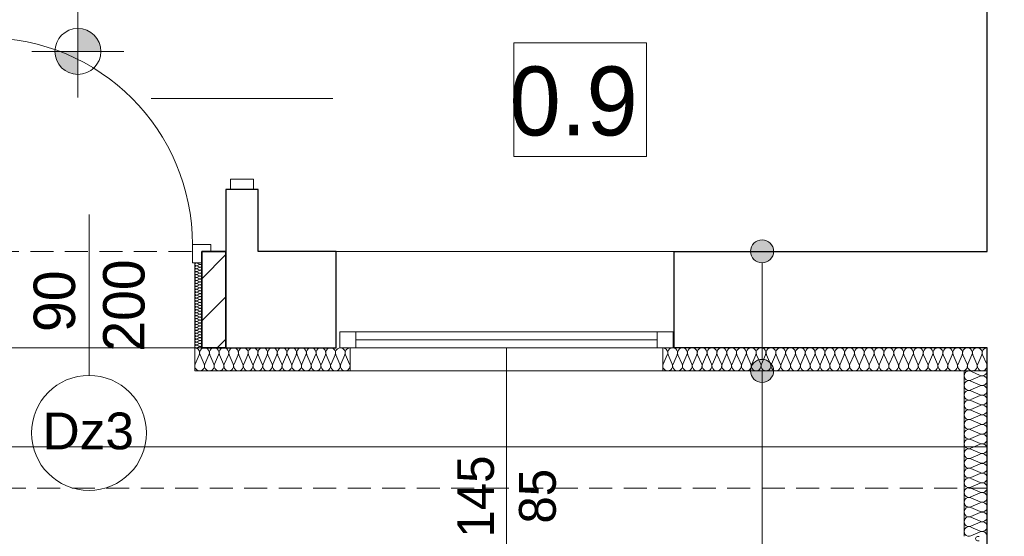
# Model space of a CAD drawing. Header units: inches. Extents: x -515158 to -470211, y -1887 to 84268.
# Tile 5 of 102: x -502245 to -497964, y 4478 to 6726. Entities that reach past the tile are written whole.
import ezdxf

# ---------------------------------------------------------------- set-up
doc = ezdxf.new("R2010")
doc.units = ezdxf.units.IN
doc.header["$MEASUREMENT"] = 0
doc.set_wipeout_variables(frame=1)
doc.linetypes.add('Krawędzie ukryte', pattern=[150, 100, -50])
for name, color, linetype, lineweight in [('#podkład', 252, 'Continuous', 9), ('Arch drzwi_Nr_Pióra__10', 252, 'Continuous', 18), ('Arch ocieplenie_Nr_Pióra__44', 252, 'Continuous', 9), ('Arch ocieplenie_Nr_Pióra__9', 252, 'Continuous', 9), ('Arch opisy okien_Nr_Pióra__9', 252, 'Continuous', 9), ('Arch opisy_Nr_Pióra__21', 252, 'Continuous', 9), ('Arch opisy_Nr_Pióra__9', 252, 'Continuous', 9), ('Arch wykończenie_Nr_Pióra__3', 252, 'Continuous', 18), ('Arch zmurowania_Nr_Pióra__21', 252, 'Continuous', 9), ('Arch zmurowania_Nr_Pióra__27', 252, 'Continuous', 35), ('INWENT KONST. DREWNIANA_Nr_Pióra__21', 252, 'Continuous', 9), ('INWENT OPISY_Nr_Pióra__21', 252, 'Continuous', 9), ('INWENT OPISY_Nr_Pióra__9', 252, 'Continuous', 9), ('INWENT RZĘDNE_Nr_Pióra__21', 252, 'Continuous', 9), ('INWENT TEREN_Nr_Pióra__21', 252, 'Continuous', 9), ('INWENT. DRZWI_Nr_Pióra__5', 252, 'Continuous', 13), ('INWENT. OKNA_Nr_Pióra__21', 252, 'Continuous', 9), ('INWENT. OKNA_Nr_Pióra__5', 252, 'Continuous', 13), ('INWENT.ŚCIANY_Nr_Pióra__1', 252, 'Continuous', 25), ('INWENT.ŚCIANY_Nr_Pióra__21', 252, 'Continuous', 9), ('Istniejące stropy_Nr_Pióra__5', 252, 'Continuous', 13)]:
    doc.layers.add(name, color=color, linetype=linetype, lineweight=lineweight)
doc.styles.add('GENERATED_STYLE_10', font='arial.ttf')
doc.styles.add('GENERATED_STYLE_4', font='txt')
doc.styles.add('GENERATED_STYLE_6', font='txt')
doc.styles.add('GENERATED_STYLE_7', font='txt')

# ---------------------------------------------------------------- blocks, each defined once
blk = doc.blocks.new('parter')
at = {"layer": 'Arch opisy_Nr_Pióra__21', "linetype": 'Continuous'}
for points in [[(-498966.7, 37847.6), (-498970.5, 37866.8), (-498981.4, 37883), (-498997.6, 37893.8), (-499016.7, 37897.6), (-499035.9, 37893.8), (-499052.1, 37883), (-499062.9, 37866.8), (-499066.7, 37847.6), (-499062.9, 37828.5), (-499052.1, 37812.3), (-499035.9, 37801.4), (-499016.7, 37797.6), (-498997.6, 37801.4), (-498981.4, 37812.3), (-498970.5, 37828.5)], [(-498966.7, 37327.6), (-498970.5, 37346.8), (-498981.4, 37363), (-498997.6, 37373.8), (-499016.7, 37377.6), (-499035.9, 37373.8), (-499052.1, 37363), (-499062.9, 37346.8), (-499066.7, 37327.6), (-499062.9, 37308.5), (-499052.1, 37292.3), (-499035.9, 37281.4), (-499016.7, 37277.6), (-498997.6, 37281.4), (-498981.4, 37292.3), (-498970.5, 37308.5)]]:
    blk.add_hatch(color=252, dxfattribs=at).paths.add_polyline_path(points, flags=0)
at = {"layer": 'Arch zmurowania_Nr_Pióra__21', "linetype": 'Continuous'}
h = blk.add_hatch(dxfattribs=at)
h.set_pattern_fill('Common_Brick', color=252, style=0, pattern_type=2)
h.set_pattern_definition([(45, (0, 0), (-91.923878, 91.923878), [])])
h.paths.add_polyline_path([(-501453.3, 37427.6), (-501348.3, 37427.6), (-501348.3, 37847.6), (-501453.3, 37847.6)], flags=0)
at = {"layer": 'INWENT RZĘDNE_Nr_Pióra__21', "linetype": 'Continuous'}
for points in [[(-501991.5, 38717.9), (-501891.5, 38717.9), (-501899.1, 38756.2), (-501920.7, 38788.6), (-501953.2, 38810.3), (-501991.5, 38817.9)], [(-501991.5, 38717.9), (-502091.5, 38717.9), (-502083.8, 38679.7), (-502062.2, 38647.2), (-502029.7, 38625.5), (-501991.5, 38617.9)]]:
    blk.add_hatch(color=252, dxfattribs=at).paths.add_polyline_path(points, flags=0)
at = {"color": 252}
for p, q in [((-500095.8, 38260.6), (-500095.8, 38754.7)), ((-500095.8, 38754.7), (-499519.8, 38754.7)), ((-499519.8, 38754.7), (-499519.8, 38260.6)), ((-499519.8, 38260.6), (-500095.8, 38260.6))]:
    blk.add_line(p, q, dxfattribs=at)
at = {"layer": 'Arch drzwi_Nr_Pióra__10', "color": 252, "linetype": 'Continuous'}
for p, q in [((-501493.3, 37877.6), (-501413.3, 37877.6)), ((-501493.3, 37797.6), (-501493.3, 37877.6)), ((-501413.3, 37847.6), (-501413.3, 37877.6)), ((-501453.3, 37797.6), (-501493.3, 37797.6))]:
    blk.add_line(p, q, dxfattribs=at)
blk.add_arc((-502393.3, 37877.6), 900, 0, 90, dxfattribs=at)
at = {"layer": 'Arch ocieplenie_Nr_Pióra__44', "color": 252, "linetype": 'Continuous'}
for p, q in [((-498108.5, 37325.9), (-498068.1, 37308.2)), ((-498068.1, 37304.7), (-498108.5, 37287.1)), ((-498108.5, 37283.5), (-498068.1, 37265.9)), ((-498068.1, 37262.3), (-498108.5, 37244.7)), ((-498108.5, 37241.1), (-498068.1, 37223.5)), ((-498068.1, 37220), (-498108.5, 37202.4)), ((-498108.5, 37198.8), (-498068.1, 37181.2)), ((-498068.1, 37177.6), (-498108.5, 37160)), ((-498108.5, 37156.4), (-498068.1, 37138.8)), ((-498068.1, 37135.3), (-498108.5, 37117.6)), ((-498108.5, 37114.1), (-498068.1, 37096.5)), ((-498068.1, 37092.9), (-498108.5, 37075.3)), ((-498108.5, 37071.7), (-498068.1, 37054.1)), ((-498068.1, 37050.6), (-498108.5, 37032.9)), ((-498108.5, 37029.4), (-498068.1, 37011.8)), ((-498068.1, 37008.2), (-498108.5, 36990.6)), ((-498108.5, 36987), (-498068.1, 36969.4)), ((-498068.1, 36965.9), (-498108.5, 36948.2)), ((-498108.5, 36944.7), (-498068.1, 36927.1)), ((-498068.1, 36923.5), (-498108.5, 36905.9)), ((-498108.5, 36902.3), (-498068.1, 36884.7)), ((-498068.1, 36881.1), (-498108.5, 36863.5)), ((-498108.5, 36860), (-498068.1, 36842.4)), ((-498068.1, 36838.8), (-498108.5, 36821.2)), ((-498108.5, 36817.6), (-498068.1, 36800)), ((-498068.1, 36796.4), (-498108.5, 36778.8)), ((-498108.5, 36775.3), (-498068.1, 36757.6)), ((-498068.1, 36754.1), (-498108.5, 36736.5)), ((-498108.5, 36732.9), (-498068.1, 36715.3)), ((-498068.1, 36711.7), (-498108.5, 36694.1)), ((-498108.5, 36690.6), (-498068.1, 36672.9)), ((-498068.1, 36669.4), (-498108.5, 36651.8)), ((-498108.5, 36648.2), (-498068.1, 36630.6)), ((-498068.1, 36627), (-498108.5, 36609.4))]:
    blk.add_line(p, q, dxfattribs=at)
for centre, major_axis, ratio, start_param, end_param in [((-498117.1, 37306.5), (21.3, 0), 0.995704, 1.158003, 5.125183), ((-498059.6, 37327.6), (21.3, 0), 0.995704, 4.299596, 6.283185), ((-498059.6, 37285.3), (21.3, 0), 0.995704, 4.299595, 8.266774), ((-498117.1, 37264.1), (21.3, 0), 0.995704, 1.158003, 5.125183), ((-498059.6, 37242.9), (21.3, 0), 0.995704, 4.299595, 8.266774), ((-498117.1, 37221.7), (21.3, 0), 0.995704, 1.158003, 5.125183), ((-498059.6, 37200.6), (21.3, 0), 0.995704, 4.299595, 8.266774), ((-498117.1, 37179.4), (21.3, 0), 0.995704, 1.158003, 5.125183), ((-498059.6, 37158.2), (21.3, 0), 0.995704, 4.299595, 8.266774), ((-498117.1, 37137), (21.3, 0), 0.995704, 1.158003, 5.125183), ((-498117.1, 37094.7), (21.3, 0), 0.995704, 1.158003, 5.125183), ((-498059.6, 37115.9), (21.3, 0), 0.995704, 4.299595, 8.266774), ((-498117.1, 37052.3), (21.3, 0), 0.995704, 1.158003, 5.125183), ((-498059.6, 37073.5), (21.3, 0), 0.995704, 4.299595, 8.266774), ((-498117.1, 37010), (21.3, 0), 0.995704, 1.158003, 5.125183), ((-498059.6, 37031.2), (21.3, 0), 0.995704, 4.299595, 8.266774), ((-498117.1, 36967.6), (21.3, 0), 0.995704, 1.158003, 5.125183), ((-498059.6, 36988.8), (21.3, 0), 0.995704, 4.299595, 8.266774), ((-498117.1, 36925.3), (21.3, 0), 0.995704, 1.158003, 5.125183), ((-498059.6, 36946.5), (21.3, 0), 0.995704, 4.299595, 8.266774), ((-498117.1, 36882.9), (21.3, 0), 0.995704, 1.158003, 5.125183), ((-498059.6, 36904.1), (21.3, 0), 0.995704, 4.299595, 8.266774), ((-498117.1, 36840.6), (21.3, 0), 0.995704, 1.158003, 5.125183), ((-498059.6, 36861.7), (21.3, 0), 0.995704, 4.299595, 8.266774), ((-498117.1, 36798.2), (21.3, 0), 0.995704, 1.158003, 5.125183), ((-498059.6, 36819.4), (21.3, 0), 0.995704, 4.299595, 8.266774), ((-498117.1, 36755.9), (21.3, 0), 0.995704, 1.158003, 5.125183), ((-498059.6, 36777), (21.3, 0), 0.995704, 4.299595, 8.266774), ((-498117.1, 36713.5), (21.3, 0), 0.995704, 1.158003, 5.125183), ((-498059.6, 36734.7), (21.3, 0), 0.995704, 4.299595, 8.266774), ((-498117.1, 36671.2), (21.3, 0), 0.995704, 1.158003, 5.125183), ((-498059.6, 36692.3), (21.3, 0), 0.995704, 4.299595, 8.266774), ((-498117.1, 36628.8), (21.3, 0), 0.995704, 1.158003, 5.125183), ((-498059.6, 36650), (21.3, 0), 0.995704, 4.299595, 8.266774), ((-498077.7, 36597.6), (10.6, 0), 0.94039, 1.158003, 5.125183), ((-498059.6, 36607.6), (21.3, 0), 0.995704, 0, 1.983589)]:
    blk.add_ellipse(centre, major_axis=major_axis, ratio=ratio, start_param=start_param, end_param=end_param, dxfattribs=at)
at = {"layer": 'Arch ocieplenie_Nr_Pióra__9', "color": 252, "linetype": 'Continuous'}
for p, q in [((-501474.4, 37797.1), (-501462.3, 37791.8)), ((-501462.3, 37790.7), (-501474.4, 37785.4)), ((-501474.4, 37784.3), (-501462.3, 37779)), ((-501462.3, 37778), (-501474.4, 37772.7)), ((-501474.4, 37771.6), (-501462.3, 37766.3)), ((-501462.3, 37765.2), (-501474.4, 37759.9)), ((-501474.4, 37758.8), (-501462.3, 37753.5)), ((-501462.3, 37752.4), (-501474.4, 37747.1)), ((-501474.4, 37746.1), (-501462.3, 37740.8)), ((-501462.3, 37739.7), (-501474.4, 37734.4)), ((-501474.4, 37733.3), (-501462.3, 37728)), ((-501462.3, 37726.9), (-501474.4, 37721.6)), ((-501474.4, 37720.5), (-501462.3, 37715.2)), ((-501462.3, 37714.2), (-501474.4, 37708.9)), ((-501474.4, 37707.8), (-501462.3, 37702.5)), ((-501462.3, 37701.4), (-501474.4, 37696.1)), ((-501474.4, 37695), (-501462.3, 37689.7)), ((-501462.3, 37688.6), (-501474.4, 37683.3)), ((-501474.4, 37682.3), (-501462.3, 37677)), ((-501462.3, 37675.9), (-501474.4, 37670.6)), ((-501474.4, 37669.5), (-501462.3, 37664.2)), ((-501462.3, 37663.1), (-501474.4, 37657.8)), ((-501474.4, 37656.8), (-501462.3, 37651.4)), ((-501462.3, 37650.4), (-501474.4, 37645.1)), ((-501474.4, 37644), (-501462.3, 37638.7)), ((-501462.3, 37637.6), (-501474.4, 37632.3)), ((-501474.4, 37631.2), (-501462.3, 37625.9)), ((-501462.3, 37624.9), (-501474.4, 37619.5)), ((-501474.4, 37618.5), (-501462.3, 37613.2)), ((-501462.3, 37612.1), (-501474.4, 37606.8)), ((-501474.4, 37605.7), (-501462.3, 37600.4)), ((-501462.3, 37599.3), (-501474.4, 37594)), ((-501474.4, 37593), (-501462.3, 37587.7)), ((-501462.3, 37586.6), (-501474.4, 37581.3)), ((-501474.4, 37580.2), (-501462.3, 37574.9)), ((-501462.3, 37573.8), (-501474.4, 37568.5)), ((-501474.4, 37567.4), (-501462.3, 37562.1)), ((-501462.3, 37561.1), (-501474.4, 37555.8)), ((-501474.4, 37554.7), (-501462.3, 37549.4)), ((-501462.3, 37548.3), (-501474.4, 37543)), ((-501474.4, 37541.9), (-501462.3, 37536.6)), ((-501462.3, 37535.5), (-501474.4, 37530.2)), ((-501474.4, 37529.2), (-501462.3, 37523.9)), ((-501462.3, 37522.8), (-501474.4, 37517.5)), ((-501474.4, 37516.4), (-501462.3, 37511.1)), ((-501462.3, 37510), (-501474.4, 37504.7)), ((-501474.4, 37503.6), (-501462.3, 37498.3)), ((-501462.3, 37497.3), (-501474.4, 37492)), ((-501474.4, 37490.9), (-501462.3, 37485.6)), ((-501462.3, 37484.5), (-501474.4, 37479.2)), ((-501474.4, 37478.1), (-501462.3, 37472.8)), ((-501462.3, 37471.8), (-501474.4, 37466.4)), ((-501474.4, 37465.4), (-501462.3, 37460.1)), ((-501462.3, 37459), (-501474.4, 37453.7)), ((-501474.4, 37452.6), (-501462.3, 37447.3)), ((-501462.3, 37446.2), (-501474.4, 37440.9)), ((-501474.4, 37439.9), (-501462.3, 37434.5)), ((-501462.3, 37433.5), (-501474.4, 37428.2)), ((-501481.6, 37357.4), (-501464, 37397.8)), ((-501460.5, 37397.8), (-501442.9, 37357.4)), ((-501439.4, 37357.4), (-501421.8, 37397.8)), ((-501418.3, 37397.8), (-501400.7, 37357.4)), ((-501397.2, 37357.4), (-501379.6, 37397.8)), ((-501376.1, 37397.8), (-501358.5, 37357.4)), ((-501355, 37357.4), (-501337.4, 37397.8)), ((-501333.9, 37397.8), (-501316.3, 37357.4)), ((-501312.8, 37357.4), (-501295.3, 37397.8)), ((-501291.7, 37397.8), (-501274.2, 37357.4)), ((-501270.6, 37357.4), (-501253.1, 37397.8)), ((-501249.5, 37397.8), (-501232, 37357.4)), ((-501228.4, 37357.4), (-501210.9, 37397.8)), ((-501207.3, 37397.8), (-501189.8, 37357.4)), ((-501186.2, 37357.4), (-501168.7, 37397.8)), ((-501165.1, 37397.8), (-501147.6, 37357.4)), ((-501144.1, 37357.4), (-501126.5, 37397.8)), ((-501123, 37397.8), (-501105.4, 37357.4)), ((-501101.9, 37357.4), (-501084.3, 37397.8)), ((-501080.8, 37397.8), (-501063.2, 37357.4)), ((-501059.7, 37357.4), (-501042.1, 37397.8)), ((-501038.6, 37397.8), (-501021, 37357.4)), ((-501017.5, 37357.4), (-500999.9, 37397.8)), ((-500996.4, 37397.8), (-500978.8, 37357.4)), ((-500975.3, 37357.4), (-500957.8, 37397.8)), ((-500954.2, 37397.8), (-500936.7, 37357.4)), ((-500933.1, 37357.4), (-500915.6, 37397.8)), ((-500912, 37397.8), (-500894.5, 37357.4)), ((-500890.9, 37357.4), (-500873.4, 37397.8)), ((-500869.8, 37397.8), (-500852.3, 37357.4)), ((-500848.7, 37357.4), (-500831.2, 37397.8)), ((-500827.6, 37397.8), (-500810.1, 37357.4)), ((-499446.5, 37357.4), (-499428.8, 37397.8)), ((-499425.2, 37397.8), (-499407.4, 37357.4)), ((-499403.8, 37357.4), (-499386, 37397.8)), ((-499382.4, 37397.8), (-499364.7, 37357.4)), ((-499361.1, 37357.4), (-499343.3, 37397.8)), ((-499339.7, 37397.8), (-499321.9, 37357.4)), ((-499318.3, 37357.4), (-499300.6, 37397.8)), ((-499297, 37397.8), (-499279.2, 37357.4)), ((-499275.6, 37357.4), (-499257.8, 37397.8)), ((-499254.3, 37397.8), (-499236.5, 37357.4)), ((-499232.9, 37357.4), (-499215.1, 37397.8)), ((-499211.5, 37397.8), (-499193.8, 37357.4)), ((-499190.2, 37357.4), (-499172.4, 37397.8)), ((-499168.8, 37397.8), (-499151, 37357.4)), ((-499147.4, 37357.4), (-499129.7, 37397.8)), ((-499126.1, 37397.8), (-499108.3, 37357.4)), ((-499104.7, 37357.4), (-499086.9, 37397.8)), ((-499083.3, 37397.8), (-499065.6, 37357.4)), ((-499062, 37357.4), (-499044.2, 37397.8)), ((-499040.6, 37397.8), (-499022.8, 37357.4)), ((-499019.3, 37357.4), (-499001.5, 37397.8)), ((-498997.9, 37397.8), (-498980.1, 37357.4)), ((-498976.5, 37357.4), (-498958.8, 37397.8)), ((-498955.2, 37397.8), (-498937.4, 37357.4)), ((-498933.8, 37357.4), (-498916, 37397.8)), ((-498912.4, 37397.8), (-498894.7, 37357.4)), ((-498891.1, 37357.4), (-498873.3, 37397.8)), ((-498869.7, 37397.8), (-498851.9, 37357.4)), ((-498848.3, 37357.4), (-498830.6, 37397.8)), ((-498827, 37397.8), (-498809.2, 37357.4)), ((-498805.6, 37357.4), (-498787.8, 37397.8)), ((-498784.3, 37397.8), (-498766.5, 37357.4)), ((-498762.9, 37357.4), (-498745.1, 37397.8)), ((-498741.5, 37397.8), (-498723.8, 37357.4)), ((-498720.2, 37357.4), (-498702.4, 37397.8)), ((-498698.8, 37397.8), (-498681, 37357.4)), ((-498677.4, 37357.4), (-498659.7, 37397.8)), ((-498656.1, 37397.8), (-498638.3, 37357.4)), ((-498634.7, 37357.4), (-498616.9, 37397.8)), ((-498613.3, 37397.8), (-498595.6, 37357.4)), ((-498592, 37357.4), (-498574.2, 37397.8)), ((-498570.6, 37397.8), (-498552.8, 37357.4)), ((-498549.3, 37357.4), (-498531.5, 37397.8)), ((-498527.9, 37397.8), (-498510.1, 37357.4)), ((-498506.5, 37357.4), (-498488.8, 37397.8)), ((-498485.2, 37397.8), (-498467.4, 37357.4)), ((-498463.8, 37357.4), (-498446, 37397.8)), ((-498442.4, 37397.8), (-498424.7, 37357.4)), ((-498421.1, 37357.4), (-498403.3, 37397.8)), ((-498399.7, 37397.8), (-498381.9, 37357.4)), ((-498378.3, 37357.4), (-498360.6, 37397.8)), ((-498357, 37397.8), (-498339.2, 37357.4)), ((-498335.6, 37357.4), (-498317.8, 37397.8)), ((-498314.3, 37397.8), (-498296.5, 37357.4)), ((-498292.9, 37357.4), (-498275.1, 37397.8)), ((-498271.5, 37397.8), (-498253.8, 37357.4)), ((-498250.2, 37357.4), (-498232.4, 37397.8)), ((-498228.8, 37397.8), (-498211, 37357.4)), ((-498207.4, 37357.4), (-498189.7, 37397.8)), ((-498186.1, 37397.8), (-498168.3, 37357.4)), ((-498164.7, 37357.4), (-498146.9, 37397.8)), ((-498143.3, 37397.8), (-498125.6, 37357.4)), ((-498122, 37357.4), (-498104.2, 37397.8)), ((-498100.6, 37397.8), (-498082.8, 37357.4)), ((-498079.3, 37357.4), (-498061.5, 37397.8)), ((-498057.9, 37397.8), (-498040.1, 37357.4))]:
    blk.add_line(p, q, dxfattribs=at)
for centre, major_axis, ratio, start_param, end_param in [((-501476.9, 37791.3), (6.38, 0), 0.999862, 1.158003, 5.125183), ((-501476.9, 37778.5), (6.38, 0), 0.999862, 1.158003, 5.125183), ((-501476.9, 37765.7), (6.38, 0), 0.999862, 1.158003, 5.125183), ((-501476.9, 37753), (6.38, 0), 0.999862, 1.158003, 5.125183), ((-501459.7, 37797.6), (6.38, 0), 0.999862, 4.299596, 6.283185), ((-501459.7, 37784.9), (6.38, 0), 0.999862, 4.299595, 8.266774), ((-501459.7, 37772.1), (6.38, 0), 0.999862, 4.299595, 8.266774), ((-501459.7, 37759.4), (6.38, 0), 0.999862, 4.299595, 8.266774), ((-501476.9, 37740.2), (6.38, 0), 0.999862, 1.158003, 5.125183), ((-501476.9, 37727.5), (6.38, 0), 0.999862, 1.158003, 5.125183), ((-501476.9, 37714.7), (6.38, 0), 0.999862, 1.158003, 5.125183), ((-501459.7, 37746.6), (6.38, 0), 0.999862, 4.299595, 8.266774), ((-501459.7, 37733.8), (6.38, 0), 0.999862, 4.299595, 8.266774), ((-501459.7, 37721.1), (6.38, 0), 0.999862, 4.299595, 8.266774), ((-501476.9, 37701.9), (6.38, 0), 0.999862, 1.158003, 5.125183), ((-501476.9, 37689.2), (6.38, 0), 0.999862, 1.158003, 5.125183), ((-501476.9, 37676.4), (6.38, 0), 0.999862, 1.158003, 5.125183), ((-501459.7, 37708.3), (6.38, 0), 0.999862, 4.299595, 8.266774), ((-501459.7, 37695.6), (6.38, 0), 0.999862, 4.299595, 8.266774), ((-501459.7, 37682.8), (6.38, 0), 0.999862, 4.299595, 8.266774), ((-501459.7, 37670), (6.38, 0), 0.999862, 4.299595, 8.266774), ((-501476.9, 37663.7), (6.38, 0), 0.999862, 1.158003, 5.125183), ((-501476.9, 37650.9), (6.38, 0), 0.999862, 1.158003, 5.125183), ((-501476.9, 37638.1), (6.38, 0), 0.999862, 1.158003, 5.125183), ((-501476.9, 37625.4), (6.38, 0), 0.999862, 1.158003, 5.125183), ((-501459.7, 37657.3), (6.38, 0), 0.999862, 4.299595, 8.266774), ((-501459.7, 37644.5), (6.38, 0), 0.999862, 4.299595, 8.266774), ((-501459.7, 37631.8), (6.38, 0), 0.999862, 4.299595, 8.266774), ((-501476.9, 37612.6), (6.38, 0), 0.999862, 1.158003, 5.125183), ((-501476.9, 37599.9), (6.38, 0), 0.999862, 1.158003, 5.125183), ((-501476.9, 37587.1), (6.38, 0), 0.999862, 1.158003, 5.125183), ((-501459.7, 37619), (6.38, 0), 0.999862, 4.299595, 8.266774), ((-501459.7, 37606.3), (6.38, 0), 0.999862, 4.299595, 8.266774), ((-501459.7, 37593.5), (6.38, 0), 0.999862, 4.299595, 8.266774), ((-501476.9, 37574.4), (6.38, 0), 0.999862, 1.158003, 5.125183), ((-501476.9, 37561.6), (6.38, 0), 0.999862, 1.158003, 5.125183), ((-501476.9, 37548.8), (6.38, 0), 0.999862, 1.158003, 5.125183), ((-501459.7, 37580.7), (6.38, 0), 0.999862, 4.299595, 8.266774), ((-501459.7, 37568), (6.38, 0), 0.999862, 4.299595, 8.266774), ((-501459.7, 37555.2), (6.38, 0), 0.999862, 4.299595, 8.266774), ((-501459.7, 37542.5), (6.38, 0), 0.999862, 4.299595, 8.266774), ((-501476.9, 37536.1), (6.38, 0), 0.999862, 1.158003, 5.125183), ((-501476.9, 37523.3), (6.38, 0), 0.999862, 1.158003, 5.125183), ((-501476.9, 37510.6), (6.38, 0), 0.999862, 1.158003, 5.125183), ((-501476.9, 37497.8), (6.38, 0), 0.999862, 1.158003, 5.125183), ((-501459.7, 37529.7), (6.38, 0), 0.999862, 4.299595, 8.266774), ((-501459.7, 37516.9), (6.38, 0), 0.999862, 4.299595, 8.266774), ((-501459.7, 37504.2), (6.38, 0), 0.999862, 4.299595, 8.266774), ((-501476.9, 37485), (6.38, 0), 0.999862, 1.158003, 5.125183), ((-501476.9, 37472.3), (6.38, 0), 0.999862, 1.158003, 5.125183), ((-501476.9, 37459.5), (6.38, 0), 0.999862, 1.158003, 5.125183), ((-501459.7, 37491.4), (6.38, 0), 0.999862, 4.299595, 8.266774), ((-501459.7, 37478.7), (6.38, 0), 0.999862, 4.299595, 8.266774), ((-501459.7, 37465.9), (6.38, 0), 0.999862, 4.299595, 8.266774), ((-501459.7, 37453.1), (6.38, 0), 0.999862, 4.299595, 8.266774), ((-501476.9, 37446.8), (6.38, 0), 0.999862, 1.158003, 5.125183), ((-501476.9, 37434), (6.38, 0), 0.999862, 1.158003, 5.125183), ((-501483.3, 37406.4), (0, 21.3), 0.991816, 4.299596, 6.283185), ((-501441.1, 37406.4), (0, 21.3), 0.991816, 4.299595, 8.266774), ((-501459.7, 37440.4), (6.38, 0), 0.999862, 4.299595, 8.266774), ((-501459.7, 37427.6), (6.38, 0), 0.999862, 0, 1.983589), ((-501399, 37406.4), (0, 21.3), 0.991816, 4.299595, 8.266774), ((-501356.8, 37406.4), (0, 21.3), 0.991816, 4.299595, 8.266774), ((-501314.6, 37406.4), (0, 21.3), 0.991816, 4.299595, 8.266774), ((-501272.4, 37406.4), (0, 21.3), 0.991816, 4.299595, 8.266774), ((-501230.2, 37406.4), (0, 21.3), 0.991816, 4.299595, 8.266774), ((-501188, 37406.4), (0, 21.3), 0.991816, 4.299595, 8.266774), ((-501145.8, 37406.4), (0, 21.3), 0.991816, 4.299595, 8.266774), ((-501103.6, 37406.4), (0, 21.3), 0.991816, 4.299595, 8.266774), ((-501061.5, 37406.4), (0, 21.3), 0.991816, 4.299595, 8.266774), ((-501019.3, 37406.4), (0, 21.3), 0.991816, 4.299595, 8.266774), ((-500977.1, 37406.4), (0, 21.3), 0.991816, 4.299595, 8.266774), ((-500934.9, 37406.4), (0, 21.3), 0.991816, 4.299595, 8.266774), ((-500892.7, 37406.4), (0, 21.3), 0.991816, 4.299595, 8.266774), ((-500850.5, 37406.4), (0, 21.3), 0.991816, 4.299595, 8.266774), ((-500808.3, 37406.4), (0, 21.3), 0.991816, 6.283185, 8.266774), ((-499448.3, 37406.4), (21.4, 0), 0.995514, 5.870392, 7.853982), ((-499405.6, 37406.4), (21.4, 0), 0.995514, 5.870392, 9.837571), ((-499362.9, 37406.4), (21.4, 0), 0.995514, 5.870392, 9.837571), ((-499320.1, 37406.4), (21.4, 0), 0.995514, 5.870392, 9.837571), ((-499277.4, 37406.4), (21.4, 0), 0.995514, 5.870392, 9.837571), ((-499234.7, 37406.4), (21.4, 0), 0.995514, 5.870392, 9.837571), ((-499192, 37406.4), (21.4, 0), 0.995514, 5.870392, 9.837571), ((-499149.2, 37406.4), (21.4, 0), 0.995514, 5.870392, 9.837571), ((-499106.5, 37406.4), (21.4, 0), 0.995514, 5.870392, 9.837571), ((-499063.8, 37406.4), (21.4, 0), 0.995514, 5.870392, 9.837571), ((-499021.1, 37406.4), (21.4, 0), 0.995514, 5.870392, 9.837571), ((-498978.3, 37406.4), (21.4, 0), 0.995514, 5.870392, 9.837571), ((-498935.6, 37406.4), (21.4, 0), 0.995514, 5.870392, 9.837571), ((-498892.9, 37406.4), (21.4, 0), 0.995514, 5.870392, 9.837571), ((-498850.1, 37406.4), (21.4, 0), 0.995514, 5.870392, 9.837571), ((-498807.4, 37406.4), (21.4, 0), 0.995514, 5.870392, 9.837571), ((-498764.7, 37406.4), (21.4, 0), 0.995514, 5.870392, 9.837571), ((-498722, 37406.4), (21.4, 0), 0.995514, 5.870392, 9.837571), ((-498679.2, 37406.4), (21.4, 0), 0.995514, 5.870392, 9.837571), ((-498636.5, 37406.4), (21.4, 0), 0.995514, 5.870392, 9.837571), ((-498593.8, 37406.4), (21.4, 0), 0.995514, 5.870392, 9.837571), ((-498551.1, 37406.4), (21.4, 0), 0.995514, 5.870392, 9.837571), ((-498508.3, 37406.4), (21.4, 0), 0.995514, 5.870392, 9.837571), ((-498465.6, 37406.4), (21.4, 0), 0.995514, 5.870392, 9.837571), ((-498422.9, 37406.4), (21.4, 0), 0.995514, 5.870392, 9.837571), ((-498380.1, 37406.4), (21.4, 0), 0.995514, 5.870392, 9.837571), ((-498337.4, 37406.4), (21.4, 0), 0.995514, 5.870392, 9.837571), ((-498294.7, 37406.4), (21.4, 0), 0.995514, 5.870392, 9.837571), ((-498252, 37406.4), (21.4, 0), 0.995514, 5.870392, 9.837571), ((-498209.2, 37406.4), (21.4, 0), 0.995514, 5.870392, 9.837571), ((-498166.5, 37406.4), (21.4, 0), 0.995514, 5.870392, 9.837571), ((-498123.8, 37406.4), (21.4, 0), 0.995514, 5.870392, 9.837571), ((-498081.1, 37406.4), (21.4, 0), 0.995514, 5.870392, 9.837571), ((-498038.3, 37406.4), (21.4, 0), 0.995514, 1.570796, 3.554385), ((-501462.2, 37348.9), (0, 21.3), 0.991816, 1.158003, 5.125183), ((-501420, 37348.9), (0, 21.3), 0.991816, 1.158003, 5.125183), ((-501377.9, 37348.9), (0, 21.3), 0.991816, 1.158003, 5.125183), ((-501335.7, 37348.9), (0, 21.3), 0.991816, 1.158003, 5.125183), ((-501293.5, 37348.9), (0, 21.3), 0.991816, 1.158003, 5.125183), ((-501251.3, 37348.9), (0, 21.3), 0.991816, 1.158003, 5.125183), ((-501209.1, 37348.9), (0, 21.3), 0.991816, 1.158003, 5.125183), ((-501166.9, 37348.9), (0, 21.3), 0.991816, 1.158003, 5.125183), ((-501124.7, 37348.9), (0, 21.3), 0.991816, 1.158003, 5.125183), ((-501082.5, 37348.9), (0, 21.3), 0.991816, 1.158003, 5.125183), ((-501040.4, 37348.9), (0, 21.3), 0.991816, 1.158003, 5.125183), ((-500998.2, 37348.9), (0, 21.3), 0.991816, 1.158003, 5.125183), ((-500956, 37348.9), (0, 21.3), 0.991816, 1.158003, 5.125183), ((-500913.8, 37348.9), (0, 21.3), 0.991816, 1.158003, 5.125183), ((-500871.6, 37348.9), (0, 21.3), 0.991816, 1.158003, 5.125183), ((-500829.4, 37348.9), (0, 21.3), 0.991816, 1.158003, 5.125183), ((-499427, 37348.9), (21.4, 0), 0.995514, 2.728799, 6.695979), ((-499384.2, 37348.9), (21.4, 0), 0.995514, 2.728799, 6.695979), ((-499341.5, 37348.9), (21.4, 0), 0.995514, 2.728799, 6.695979), ((-499298.8, 37348.9), (21.4, 0), 0.995514, 2.728799, 6.695979), ((-499256.1, 37348.9), (21.4, 0), 0.995514, 2.728799, 6.695979), ((-499213.3, 37348.9), (21.4, 0), 0.995514, 2.728799, 6.695979), ((-499170.6, 37348.9), (21.4, 0), 0.995514, 2.728799, 6.695979), ((-499127.9, 37348.9), (21.4, 0), 0.995514, 2.728799, 6.695979), ((-499085.1, 37348.9), (21.4, 0), 0.995514, 2.728799, 6.695979), ((-499042.4, 37348.9), (21.4, 0), 0.995514, 2.728799, 6.695979), ((-498999.7, 37348.9), (21.4, 0), 0.995514, 2.728799, 6.695979), ((-498957, 37348.9), (21.4, 0), 0.995514, 2.728799, 6.695979), ((-498914.2, 37348.9), (21.4, 0), 0.995514, 2.728799, 6.695979), ((-498871.5, 37348.9), (21.4, 0), 0.995514, 2.728799, 6.695979), ((-498828.8, 37348.9), (21.4, 0), 0.995514, 2.728799, 6.695979), ((-498786.1, 37348.9), (21.4, 0), 0.995514, 2.728799, 6.695979), ((-498743.3, 37348.9), (21.4, 0), 0.995514, 2.728799, 6.695979), ((-498700.6, 37348.9), (21.4, 0), 0.995514, 2.728799, 6.695979), ((-498657.9, 37348.9), (21.4, 0), 0.995514, 2.728799, 6.695979), ((-498615.1, 37348.9), (21.4, 0), 0.995514, 2.728799, 6.695979), ((-498572.4, 37348.9), (21.4, 0), 0.995514, 2.728799, 6.695979), ((-498529.7, 37348.9), (21.4, 0), 0.995514, 2.728799, 6.695979), ((-498487, 37348.9), (21.4, 0), 0.995514, 2.728799, 6.695979), ((-498444.2, 37348.9), (21.4, 0), 0.995514, 2.728799, 6.695979), ((-498401.5, 37348.9), (21.4, 0), 0.995514, 2.728799, 6.695979), ((-498358.8, 37348.9), (21.4, 0), 0.995514, 2.728799, 6.695979), ((-498316.1, 37348.9), (21.4, 0), 0.995514, 2.728799, 6.695979), ((-498273.3, 37348.9), (21.4, 0), 0.995514, 2.728799, 6.695979), ((-498230.6, 37348.9), (21.4, 0), 0.995514, 2.728799, 6.695979), ((-498187.9, 37348.9), (21.4, 0), 0.995514, 2.728799, 6.695979), ((-498145.1, 37348.9), (21.4, 0), 0.995514, 2.728799, 6.695979), ((-498102.4, 37348.9), (21.4, 0), 0.995514, 2.728799, 6.695979), ((-498059.7, 37348.9), (21.4, 0), 0.995514, 2.728799, 6.695979)]:
    blk.add_ellipse(centre, major_axis=major_axis, ratio=ratio, start_param=start_param, end_param=end_param, dxfattribs=at)
at = {"layer": 'Arch opisy_Nr_Pióra__21', "color": 252, "linetype": 'Continuous'}
for p, q in [((-499016.7, 37797.6), (-499016.7, 37377.6)), ((-499016.7, 37327.6), (-499016.7, 36505))]:
    blk.add_line(p, q, dxfattribs=at)
for centre in [(-499016.7, 37847.6), (-499016.7, 37327.6)]:
    blk.add_circle(centre, 50, dxfattribs=at)
at = {"layer": 'Arch opisy_Nr_Pióra__9', "color": 252, "linetype": 'Continuous'}
blk.add_line((-501943.3, 37307.6), (-501943.3, 38007.6), dxfattribs=at)
blk.add_circle((-501943.3, 37057.6), 250, dxfattribs=at)
at = {"layer": 'Arch wykończenie_Nr_Pióra__3', "color": 252, "linetype": 'Continuous'}
for p, q in [((-501483.3, 37327.6), (-501483.3, 37797.6)), ((-500808.3, 37427.6), (-500808.3, 37327.6)), ((-499448.3, 37427.6), (-499448.3, 37327.6)), ((-500808.3, 37327.6), (-501483.3, 37327.6)), ((-499448.3, 37327.6), (-498038.3, 37327.6)), ((-498138.3, 36607.6), (-498138.3, 37327.6))]:
    blk.add_line(p, q, dxfattribs=at)
at = {"layer": 'Arch zmurowania_Nr_Pióra__27', "color": 252, "linetype": 'Continuous'}
for p, q in [((-501453.3, 37847.6), (-501453.3, 37427.6)), ((-501348.3, 37847.6), (-501453.3, 37847.6)), ((-501348.3, 37427.6), (-501348.3, 37847.6)), ((-501453.3, 37427.6), (-501348.3, 37427.6))]:
    blk.add_line(p, q, dxfattribs=at)
at = {"layer": 'INWENT KONST. DREWNIANA_Nr_Pióra__21', "color": 252, "linetype": 'Krawędzie ukryte'}
blk.add_line((-513118.3, 36817.6), (-498038.3, 36817.6), dxfattribs=at)
at = {"layer": 'INWENT OPISY_Nr_Pióra__21', "color": 252, "linetype": 'Continuous'}
for p, q in [((-500095.8, 38260.6), (-500095.8, 38754.7)), ((-500095.8, 38754.7), (-499519.8, 38754.7)), ((-499519.8, 38754.7), (-499519.8, 38260.6)), ((-499519.8, 38260.6), (-500095.8, 38260.6))]:
    blk.add_line(p, q, dxfattribs=at)
at = {"layer": 'INWENT RZĘDNE_Nr_Pióra__21', "color": 252, "linetype": 'Continuous'}
for p, q in [((-501991.5, 38517.9), (-501991.5, 38917.9)), ((-502191.5, 38717.9), (-501791.5, 38717.9))]:
    blk.add_line(p, q, dxfattribs=at)
blk.add_circle((-501991.5, 38717.9), 100, dxfattribs=at)
at = {"layer": 'INWENT TEREN_Nr_Pióra__21', "color": 252, "linetype": 'Continuous'}
blk.add_line((-498038.3, 36997.6), (-514958.3, 36997.6), dxfattribs=at)
at = {"layer": 'INWENT. DRZWI_Nr_Pióra__5', "color": 252, "linetype": 'Continuous'}
for p, q in [((-500883.3, 38512.6), (-501673.3, 38512.6)), ((-501328.3, 38162.6), (-501328.3, 38117.6)), ((-501228.3, 38162.6), (-501328.3, 38162.6)), ((-501228.3, 38117.6), (-501228.3, 38162.6)), ((-502538.3, 37427.6), (-501348.3, 37427.6))]:
    blk.add_line(p, q, dxfattribs=at)
at = {"layer": 'INWENT. OKNA_Nr_Pióra__5', "color": 252, "linetype": 'Continuous'}
for p, q in [((-500853.3, 37427.6), (-500853.3, 37497.6)), ((-499403.3, 37497.6), (-500853.3, 37497.6)), ((-500783.3, 37427.6), (-500783.3, 37497.6)), ((-500783.3, 37462.6), (-499473.3, 37462.6)), ((-499473.3, 37427.6), (-499473.3, 37497.6)), ((-499403.3, 37497.6), (-499403.3, 37427.6)), ((-499403.3, 37427.6), (-500853.3, 37427.6)), ((-500128.3, 37427.6), (-500128.3, 36517.6))]:
    blk.add_line(p, q, dxfattribs=at)
at = {"layer": 'INWENT.ŚCIANY_Nr_Pióra__1', "color": 252, "linetype": 'Continuous'}
for p, q in [((-498038.3, 37847.6), (-498038.3, 39987.6)), ((-501348.3, 38117.6), (-501348.3, 37847.6)), ((-501208.3, 38117.6), (-501348.3, 38117.6)), ((-501208.3, 37847.6), (-501208.3, 38117.6)), ((-501348.3, 37847.6), (-501348.3, 37427.6)), ((-500868.3, 37847.6), (-501208.3, 37847.6)), ((-500868.3, 37427.6), (-500868.3, 37847.6)), ((-499398.3, 37847.6), (-498038.3, 37847.6)), ((-499398.3, 37427.6), (-499398.3, 37847.6)), ((-501348.3, 37427.6), (-500868.3, 37427.6)), ((-498038.3, 37427.6), (-499398.3, 37427.6)), ((-498038.3, 35807.6), (-498038.3, 37427.6))]:
    blk.add_line(p, q, dxfattribs=at)
at = {"layer": 'INWENT.ŚCIANY_Nr_Pióra__21', "color": 252, "linetype": 'Continuous'}
for p, q in [((-500868.3, 37847.6), (-499398.3, 37847.6)), ((-500808.3, 37327.6), (-499448.3, 37327.6))]:
    blk.add_line(p, q, dxfattribs=at)
at = {"layer": 'Istniejące stropy_Nr_Pióra__5', "color": 252, "linetype": 'Krawędzie ukryte'}
for p, q in [((-501348.3, 37847.6), (-502538.3, 37847.6)), ((-501348.3, 37427.6), (-502538.3, 37427.6))]:
    blk.add_line(p, q, dxfattribs=at)
at = {"layer": 'Arch opisy okien_Nr_Pióra__9', "color": 252, "linetype": 'Continuous', "style": 'GENERATED_STYLE_10'}
blk.add_text('Dz3', height=160, dxfattribs=at).set_placement((-502145.2, 36986.3))
at = {"layer": 'INWENT OPISY_Nr_Pióra__21', "color": 252, "linetype": 'Continuous', "style": 'GENERATED_STYLE_4'}
blk.add_text('0.9', height=300, dxfattribs=at).set_placement((-500114.9, 38352.3))
at = {"layer": 'INWENT OPISY_Nr_Pióra__9', "color": 252, "linetype": 'Continuous', "style": 'GENERATED_STYLE_6'}
for s, p in [('200', (-501702, 37411.2)), ('90', (-502004.1, 37496.9))]:
    blk.add_text(s, height=180, rotation=90, dxfattribs=at).set_placement(p)
at = {"layer": 'INWENT. OKNA_Nr_Pióra__21', "color": 252, "linetype": 'Continuous', "style": 'GENERATED_STYLE_7'}
for s, p in [('145', (-500182.5, 36602.2)), ('85', (-499913.7, 36663.1))]:
    blk.add_text(s, height=160, rotation=90, dxfattribs=at).set_placement(p)

msp = doc.modelspace()

# ---------------------------------------------------------------- block references
at = {"layer": '#podkład'}
msp.add_blockref('parter', (0, -32129.9), dxfattribs=at)

# ---------------------------------------------------------------- next in the draw order: wipeouts: each hides what was drawn before it
msp.add_wipeout([(-509451, 3775.2), (-508201, 4080.2), (-488751, 4080.2), (-488751, 18320.2), (-488451, 18625.2), (-488451, 3775.2)])

doc.saveas('drawing.dxf')
